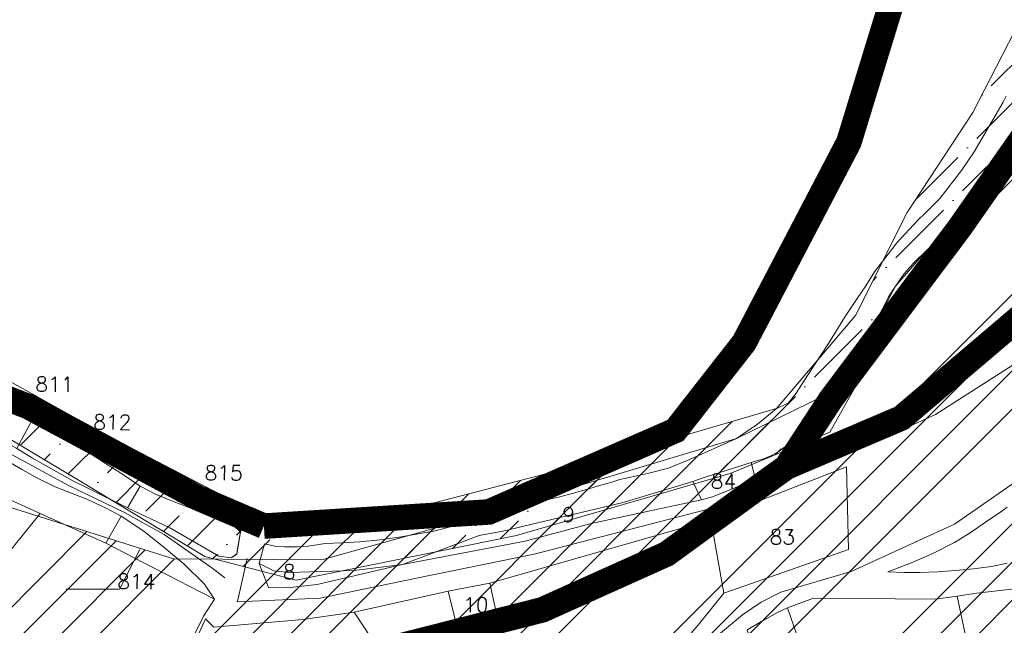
# Model space of a CAD drawing. Header units: metres. Extents: x 578835 to 593571, y 248557 to 255108.
# Tile 110 of 251: x 582712 to 582943, y 252681 to 252823. Entities that reach past the tile are written whole.
import ezdxf

# ---------------------------------------------------------------- set-up
doc = ezdxf.new("R2010")
doc.units = ezdxf.units.M
doc.linetypes.add('CACHEX2', pattern=[0.75, 0.5, -0.25])
doc.linetypes.add('SOLID_LINE', pattern=[0])
for name, color, linetype, lineweight in [('Cad-HYDROGRAPHI_COURS_D_EAU28', 5, 'SOLID_LINE', 0), ('Cad-PARCELLAIRE_PARCELLE1', 250, 'SOLID_LINE', 0), ('Cad-RESEAU_ROUT_AXE_DE_VOIE26', 255, 'SOLID_LINE', 0), ('Cad-RESEAU_ROUT_LIMITE_DE_VOIE_P23', 8, 'SOLID_LINE', 0), ('Cad-TOPONYMIE_DETAIL_PARCELLAIR181', 7, 'SOLID_LINE', 0), ('Cad-TOPONYMIE_NUMERO_DE_PARCELL182', 250, 'SOLID_LINE', 0), ('PLU', 7, 'CACHEX2', 5), ('PPRI global - contour', 152, 'Continuous', 5), ('PPRI global - hachures', 152, 'Continuous', 5), ('PPRIF - contour', 10, 'Continuous', 9)]:
    doc.layers.add(name, color=color, linetype=linetype, lineweight=lineweight)
doc.styles.add('TEXTSTYLE_45_11', font='txt.shx', dxfattribs={"oblique": 50})

msp = doc.modelspace()

# ---------------------------------------------------------------- hatches: boundary and pattern name
at = {"layer": 'PPRI global - hachures', "ltscale": 0.4}
h = msp.add_hatch(dxfattribs=at)
h.set_pattern_fill('ANSI36', color=256, scale=2, style=0)
h.paths.add_polyline_path([(583105.19, 252924.83), (583093.12, 252910.44), (583073.42, 252900.42), (583053.22, 252889.69), (583028.95, 252885.65), (583010.42, 252876.32), (582989.36, 252860.7), (582970.85, 252838.29), (582949.67, 252799.93), (582927.83, 252768.4), (582916.5, 252752.22), (582901.94, 252726.35), (582878.48, 252716.64), (582828.32, 252702.09), (582776.55, 252691.58), (582755.08, 252697.1), (582724.34, 252715.7), (582694.41, 252733.49), (582657.2, 252735.91), (582587.62, 252737.53), (582535.85, 252736.72), (582501.87, 252736.72), (582481.65, 252724.59), (582445.24, 252709.23), (582411.27, 252695.48), (582367.58, 252682.54), (582331.18, 252688.2), (582316.62, 252692.25), (582315.81, 252696.29), (582359.49, 252692.25), (582391.85, 252697.91), (582474.37, 252731.87), (582496.21, 252744), (582528.57, 252747.23), (582649.92, 252748.04), (582696.03, 252745.62), (582730.81, 252726.21), (582768.03, 252706.8), (582791.49, 252705.18), (582850.54, 252720.55), (582889.37, 252731.87), (582907.98, 252753.7), (582920.11, 252777.96), (582935.49, 252801.41), (582950.86, 252831.33), (582963.8, 252864.49), (582980.62, 252882.59), (583002.28, 252893.15), (583026.09, 252898.45), (583048.59, 252913.73), (583078.92, 252922.39), (583094.63, 252927.53), (583101.94, 252929.43)])
at = {"layer": 'PPRIF - contour', "lineweight": 15}
h = msp.add_hatch(dxfattribs=at)
h.set_pattern_fill('ANSI34', color=30, scale=2, style=0)
h.paths.add_polyline_path([(583168.56, 249236.59), (583178.02, 249273.37), (583184.15, 249314.36), (583186.86, 249348.54), (583183.82, 249412.65), (583188.31, 249497.75), (583209.56, 249638.59), (583209.57, 249654.16), (583202.87, 249764.69), (583181.22, 249772.54), (583212.18, 249841.81), (583235.33, 249974.64), (583193.51, 249985.09), (583186.04, 250045.54), (583188.28, 250067.18), (583195.8, 250078.07), (583245.78, 250078.37), (583251.01, 250132.85), (583194.25, 250138.82), (583209.94, 250168.32), (583209.19, 250188.47), (583208.21, 250203.8), (583217.43, 250267.61), (583213.64, 250277.41), (583256.98, 250284.74), (583262.34, 250350.34), (583266.18, 250436.39), (583274.5, 250436.7), (583214.43, 250499.33), (583184.56, 250537.39), (583218.91, 250547.09), (583241.07, 250552.07), (583269.68, 250547.09), (583271.18, 250569.48), (583274.91, 250580.67), (583286.48, 250597.77), (583293.66, 250716.62), (583278.73, 250731.44), (583193.67, 250750.25), (583156.78, 250759.28), (583135.71, 250831.5), (583141.39, 250856.49), (583145.69, 250864.01), (583161.1, 250891.6), (583169.34, 250905.21), (583172.57, 250920.26), (583171.49, 250936.38), (583169.31, 250950.6), (583181.85, 251003.26), (583206.95, 251084.03), (583216.62, 251114.12), (583232.39, 251161.77), (583245.29, 251209.41), (583234.54, 251210.94), (583234.1, 251288.09), (583244.66, 251288.39), (583237.9, 251328.73), (583229.54, 251356.01), (583200.13, 251357.42), (583190.46, 251371.39), (583189.74, 251379.63), (583190.1, 251406.14), (583244.22, 251415.82), (583256.04, 251419.04), (583270.74, 251430.86), (583295.47, 251440.89), (583325.21, 251451.64), (583340.94, 251464.43), (583366, 251457.91), (583398.59, 251444.88), (583422.15, 251436.37), (583417.63, 251462.92), (583418.14, 251495.99), (583409.11, 251546.1), (583400.09, 251585.18), (583359.99, 251579.17), (583344.95, 251609.23), (583333.92, 251624.76), (583325.9, 251633.28), (583319.39, 251648.31), (583296.33, 251649.31), (583292.32, 251666.85), (583282.01, 251764.42), (583240.65, 251790.03), (583212.78, 251805.76), (583221.32, 251831.82), (583251.44, 251830.48), (583273.02, 251828.23), (583262.67, 251903.93), (583199.69, 251895.44), (583192.95, 251945.32), (583256.33, 251954.31), (583243.74, 252050.47), (583214.52, 252068.27), (583208.68, 252073.66), (583201.93, 252137.92), (583178.11, 252135.22), (583183.95, 252176.12), (583226.69, 252181.65), (583216.8, 252253.1), (583210.96, 252307.92), (583193.36, 252422.33), (583178.97, 252519.84), (583167.73, 252607.66), (583178.52, 252614.4), (583188.29, 252625.39), (583184.93, 252642.05), (583192.13, 252639.75), (583210.89, 252641.9), (583205.05, 252676.95), (583200.1, 252708.47), (583205.05, 252708.02), (583194.96, 252797.38), (583191.02, 252799.28), (583173.51, 252800.6), (583168.08, 252797.59), (583165.67, 252793.82), (583165.69, 252787.69), (583073.05, 252815.41), (583065.66, 252814.13), (583065.94, 252812.7), (583046.85, 252808.33), (583047.04, 252816.04), (582997.15, 252812.42), (582995.86, 252782.45), (582980.16, 252787.72), (582949.89, 252804.92), (582947.27, 252800.69), (582935.19, 252777.61), (582924.38, 252768.8), (582917.32, 252760.63), (582910.91, 252748.5), (582903.76, 252736.42), (582880, 252724.86), (582817.58, 252706.15), (582782.59, 252696.37), (582747.69, 252696.56), (582653.19, 252726.32), (582583.51, 252736.7), (582547.53, 252745.89), (582391.95, 252693.83), (582342.71, 252696.56), (582258, 252701.11), (582228.89, 252730.03), (582194.3, 252754.65), (582137.15, 252749.12), (582028.37, 252701.22), (581997.03, 252701.83), (581923.09, 252643.99), (581895.44, 252653.82), (581782.97, 252699.88), (581749.17, 252724.45), (581694.48, 252730.59), (581626.87, 252779.73), (581623.69, 252832.13), (581568.99, 252867.14), (581549.94, 252902.76), (581520.9, 252875.84), (581488.95, 252861.1), (581415.1, 252871.66), (581333.97, 252861.22), (581285.87, 252845.9), (581226.26, 252859.41), (581213.27, 252848.96), (581176.79, 252829.19), (581135.62, 252832.26), (581093.83, 252851.3), (581026.18, 252865.71), (580894.22, 252859.98), (580764.18, 252821.75), (580666.25, 252837.89), (580606.97, 252807.31), (580553.37, 252825.96), (580518.38, 252831.19), (580426.24, 252844.58), (580314.78, 252864.48), (580232.54, 252861.61), (580193.34, 252877.86), (579737.68, 252731.06), (579339.29, 252594.91), (579467.34, 252529.95), (579492.26, 252526.53), (579537.88, 252506.87), (579628.29, 252501.98), (579673.34, 252488.27), (579756.55, 252421.24), (579801.62, 252412.32), (579849.52, 252376.66), (579890.09, 252373.24), (579954.11, 252362.98), (580003.08, 252331.22), (580020.69, 252319.86), (580037.79, 252307.65), (580048.55, 252295.44), (580067.12, 252269.55), (580095.49, 252178.46), (580127.66, 252086.63), (580157.22, 252011.67), (580209.32, 251928.46), (580208.41, 251858.24), (580196.24, 251818.11), (580206.29, 251790.3), (580227.07, 251716.54), (580274.53, 251673.98), (580324.82, 251599.61), (580345.2, 251567.99), (580352.27, 251548.44), (580380.56, 251474.57), (580498.13, 251465.11), (580632.34, 251425.65), (580688.87, 251403.81), (580903, 251328.66), (581057.22, 251304.45), (581128.89, 251277.45), (581306.24, 251176.53), (581363.6, 251156.15), (581418.4, 251079.72), (581465.72, 250967.17), (581546.02, 250830.88), (581604.72, 250760.44), (581621.29, 250710.76), (581635.31, 250677.64), (581677.37, 250643.25), (581761.5, 250538.8), (581878.03, 250481.58), (581978.36, 250416.05), (582083.64, 250336.15), (582132.06, 250252.96), (582193.12, 250147.32), (582211.34, 250118.18), (582217.79, 250080.35), (582244.22, 249930.09), (582252.92, 249788.8), (582279.87, 249720.73), (582264.14, 249693.23), (582229.1, 249576.98), (582243.69, 249504.21), (582236.53, 249458.37), (582233.12, 249417.21), (582207.89, 249404.14), (582210.7, 249314.66), (582282.52, 249136.36), (582365.79, 249069.63), (582329.51, 248868.66), (582370.33, 248802.93), (582389.99, 248830.88), (582435.35, 248829.37), (582475.81, 248930.64), (582488.18, 248933.83), (582505.04, 248934.94), (582536.56, 248931.03), (582545.58, 248873.46), (582547.73, 248837.81), (582559.27, 248733.3), (582660.26, 248731.96), (582707.75, 248722.61), (582711.09, 248844.25), (582713.77, 248853.61), (582730.11, 248933.31), (582770.57, 249048.63), (582781.22, 249070.77), (582782.86, 249074.05), (582786.69, 249073.51), (582794.34, 249066.4), (582795.98, 249060.39), (582802, 249037.44), (582837.54, 249029.24), (582847.92, 249019.4), (582859.41, 249022.68), (582870.89, 249021.59), (582882.91, 249029.79), (582897.68, 249024.87), (582894.41, 249004.61), (582898.78, 248991.5), (582903.16, 248984.94), (582914.71, 248986.01), (582980.86, 249040.12), (583036.72, 249107.47), (583089.79, 249152.85), (583096.96, 249144.66), (583169.29, 249123.72), (583150.9, 249178.85), (583158.77, 249200.15)])

# ---------------------------------------------------------------- linework, layer by layer
at = {"layer": 'Cad-HYDROGRAPHI_COURS_D_EAU28'}
for points in [[(582943.34, 252805.27), (582942.64, 252803.87), (582935.87, 252792.16), (582932.86, 252787.78), (582927.79, 252781.23), (582923.99, 252777.46), (582922.85, 252776.36), (582921.55, 252775.02), (582917.7, 252770.8), (582915.62, 252768.17), (582912.42, 252764.01), (582910.39, 252760.72), (582908.32, 252757.76), (582905.4, 252753.28), (582901.77, 252747.41), (582896.65, 252739.62), (582894.03, 252735.5), (582892.24, 252733.23), (582889.31, 252731.77), (582884.91, 252728.17), (582880, 252724.86), (582868.8, 252719.79), (582864.02, 252717.84), (582859.41, 252716.68), (582855.13, 252715.76), (582852.61, 252715.21), (582850.45, 252714.48), (582848.11, 252713.84), (582844.73, 252712.89), (582841.34, 252711.93), (582838.45, 252711.14), (582832.71, 252709.77), (582829.42, 252708.72), (582825.7, 252707.74), (582821.53, 252706.5), (582815.49, 252704.77), (582808.87, 252703.1), (582800.74, 252701.64), (582796.26, 252701.04), (582791.45, 252700.53), (582787.35, 252700.3), (582783.32, 252700.19), (582779.33, 252699.52), (582776.79, 252699.42), (582773.82, 252699.4), (582771.5, 252699.54), (582769.06, 252700.11), (582767.8, 252695.44), (582771.24, 252693.72), (582774.82, 252693.35), (582790.18, 252693.85), (582801.53, 252695.24), (582819.5, 252702.09), (582825.1, 252703.11), (582853.39, 252709.82), (582869.71, 252714.75), (582871.96, 252715.49), (582883.43, 252719.23), (582886.09, 252720.01), (582887.92, 252720.72), (582889.74, 252721.66), (582890.98, 252722.54), (582892.23, 252723.43), (582894.47, 252725.18), (582896.63, 252727.03), (582898.59, 252729.2), (582900.39, 252731.35), (582902.16, 252733.84), (582903.76, 252736.42), (582905.73, 252739.49), (582907.61, 252742.54), (582910.91, 252748.5), (582913.23, 252753.27), (582914.58, 252755.83), (582915.71, 252758.15), (582917.32, 252760.63), (582919.08, 252763.11), (582920.58, 252764.92), (582921.87, 252766.35), (582924.38, 252768.8), (582925.77, 252770.03), (582927.47, 252771.28), (582929.66, 252772.8), (582931.84, 252774.21), (582932.78, 252774.84), (582933.71, 252775.48), (582934.55, 252776.34), (582934.91, 252776.92), (582935.19, 252777.61), (582947.27, 252800.69)], [(582711.4, 252730.42), (582714.33, 252728.88), (582720, 252726.12), (582724.14, 252723.91), (582732.33, 252718.57), (582735.98, 252716.31), (582739.84, 252713.62), (582743.44, 252711.8), (582746.69, 252710.4), (582752.07, 252708.28), (582755.98, 252706.72), (582760.99, 252705.02), (582763.48, 252702.89), (582763.58, 252705.57), (582760.75, 252706.9), (582757.07, 252708.48), (582745.57, 252713.99), (582740.5, 252716.46), (582734.36, 252719.85), (582729.93, 252722.72), (582713.55, 252732.27), (582708.16, 252734.72)]]:
    msp.add_lwpolyline(points, dxfattribs=at)
at = {"layer": 'Cad-PARCELLAIRE_PARCELLE1'}
for points in [[(582944.72, 252750.32), (582942.72, 252748.59), (582918.74, 252729.65), (582902.92, 252722.64), (582884.43, 252715.19), (582883.43, 252719.23), (582883.43, 252719.23), (582883.43, 252719.23), (582886.09, 252720.01), (582887.92, 252720.72), (582889.74, 252721.66), (582890.98, 252722.54), (582892.23, 252723.43), (582894.47, 252725.18), (582896.63, 252727.03), (582898.59, 252729.2), (582900.39, 252731.35), (582902.16, 252733.84), (582903.76, 252736.42), (582905.73, 252739.49), (582907.61, 252742.54), (582910.91, 252748.5), (582913.23, 252753.27), (582914.58, 252755.83), (582915.71, 252758.15), (582917.32, 252760.63), (582919.08, 252763.11), (582920.58, 252764.92), (582921.87, 252766.35), (582924.38, 252768.8), (582925.77, 252770.03), (582927.47, 252771.28), (582929.66, 252772.8), (582931.84, 252774.21), (582932.78, 252774.84), (582933.71, 252775.48), (582934.55, 252776.34), (582934.91, 252776.92), (582935.19, 252777.61), (582947.27, 252800.69)], [(582699.6, 252714.84), (582716.38, 252707.2), (582706.21, 252694.66)], [(582710.81, 252626.71), (582715.14, 252631.2), (582718.77, 252634.95), (582722.01, 252638.68), (582724.6, 252642.24), (582727.44, 252645.7), (582736.58, 252652.82), (582739.14, 252655.71), (582742.93, 252660.7), (582745.67, 252664.39), (582749.87, 252673.32), (582754.74, 252683.09), (582757.37, 252687.1), (582742.99, 252694.48), (582731.8, 252700.24), (582716.38, 252707.2), (582716.38, 252707.2), (582716.38, 252707.2), (582706.21, 252694.66)], [(582800.1, 252668.93), (582790.18, 252684.04), (582812.27, 252689), (582813.93, 252682.01), (582823.48, 252684.03), (582822.01, 252690.82), (582822.01, 252690.82), (582822.01, 252690.82), (582873.93, 252705.73), (582877.01, 252688.5), (582871.18, 252681.32), (582858.41, 252666.44)]]:
    msp.add_lwpolyline(points, dxfattribs=at)
for points in [[(582710.9, 252722.46), (582702.88, 252726.92), (582704.67, 252733.99), (582709.17, 252731.46), (582711.4, 252730.42), (582714.33, 252728.88), (582710.9, 252722.46), (582710.9, 252722.46)], [(582736.88, 252708.58), (582727.41, 252713.25), (582724.06, 252714.87), (582714.56, 252720.2), (582710.9, 252722.46), (582714.33, 252728.88), (582720, 252726.12), (582724.14, 252723.91), (582732.33, 252718.57), (582735.98, 252716.31), (582739.84, 252713.62), (582736.88, 252708.58), (582736.88, 252708.58)], [(582699.6, 252714.84), (582716.38, 252707.2), (582731.8, 252700.24), (582735.4, 252706.56), (582731.85, 252708.5), (582727.32, 252710.57), (582719.9, 252713.52), (582715.6, 252715.61), (582712.23, 252717.45), (582702.18, 252723.3), (582699.6, 252714.84), (582699.6, 252714.84)], [(582871.8, 252710.47), (582874.38, 252711.13), (582884.43, 252715.19), (582883.43, 252719.23), (582871.96, 252715.49), (582869.71, 252714.75), (582871.8, 252710.47), (582871.8, 252710.47)], [(582877.01, 252688.5), (582906.32, 252698.74), (582905.85, 252718.2), (582873.93, 252705.73), (582877.01, 252688.5), (582877.01, 252688.5)], [(582801.53, 252695.24), (582819.5, 252702.09), (582825.1, 252703.11), (582853.39, 252709.82), (582869.71, 252714.75), (582871.8, 252710.47), (582845.81, 252704.84), (582830.33, 252700.76), (582801.53, 252695.24), (582801.53, 252695.24)], [(582739.84, 252713.62), (582743.44, 252711.8), (582746.69, 252710.4), (582752.07, 252708.28), (582755.98, 252706.72), (582760.99, 252705.02), (582763.48, 252702.89), (582762.69, 252698.47), (582762.59, 252697.69), (582761.26, 252696.79), (582758.34, 252697.22), (582746.83, 252703.83), (582736.88, 252708.58), (582739.84, 252713.62), (582739.84, 252713.62)], [(582731.8, 252700.24), (582735.4, 252706.56), (582740.71, 252703.1), (582745.48, 252699.26), (582750.18, 252695.31), (582755.02, 252690.59), (582757.37, 252687.1), (582742.99, 252694.48), (582731.8, 252700.24), (582731.8, 252700.24)], [(582936.82, 252664.05), (582931.88, 252687.82), (582936.43, 252688.54), (582948.02, 252689.84), (582953.34, 252691.4), (582957.87, 252692.44), (582969.23, 252697.41), (582981.75, 252699.45), (582984.73, 252687.55), (582987.24, 252679.07), (582965.7, 252672.59), (582954.04, 252669.16), (582944.14, 252666.22), (582936.82, 252664.05), (582936.82, 252664.05)], [(582801.53, 252695.24), (582790.18, 252693.85), (582774.82, 252693.35), (582771.24, 252693.72), (582767.8, 252695.44), (582770, 252689.82), (582774.38, 252689.74), (582781.48, 252690.56), (582801.53, 252695.24), (582801.53, 252695.24)], [(582822.01, 252690.82), (582823.48, 252684.03), (582813.93, 252682.01), (582812.27, 252689), (582822.01, 252690.82), (582822.01, 252690.82)], [(582936.82, 252664.05), (582928.46, 252661.57), (582923.08, 252659.9), (582906.27, 252654.93), (582902.81, 252653.86), (582891.97, 252685.06), (582898.12, 252687.36), (582926.83, 252687.07), (582931.88, 252687.82), (582936.82, 252664.05), (582936.82, 252664.05)], [(582728.03, 252638.73), (582728.76, 252639.8), (582736.31, 252649.12), (582743.65, 252659.88), (582749.99, 252670.88), (582755.2, 252682.47), (582757.18, 252680.51), (582778.12, 252682.36), (582790.18, 252684.04), (582800.1, 252668.93), (582812.02, 252643.62), (582790.35, 252636.57), (582785.82, 252634.52), (582775.38, 252628.3), (582764.91, 252621.4), (582762.18, 252618.5), (582761.12, 252617.41), (582728.03, 252638.73), (582728.03, 252638.73)], [(582892.02, 252650.73), (582889.95, 252656.8), (582889.27, 252659.08), (582885.19, 252671.45), (582882.51, 252679.92), (582885.88, 252681.88), (582889.59, 252683.97), (582891.97, 252685.06), (582902.81, 252653.86), (582892.02, 252650.73), (582892.02, 252650.73)]]:
    msp.add_lwpolyline(points, close=True, dxfattribs=at)
at = {"layer": 'Cad-RESEAU_ROUT_AXE_DE_VOIE26'}
for points in [[(583148.86, 252822.21), (583096.63, 252814.36), (583078.39, 252810.27), (583063.63, 252805.81), (583041.96, 252796.02), (583020.88, 252783.39), (583001.61, 252769.91), (582997.08, 252768.23), (582993.22, 252767.17), (582989.96, 252767.08), (582987.39, 252768.23), (582984.06, 252770.12), (582980.27, 252771.25), (582977.47, 252771.63), (582974.45, 252771.62), (582972.48, 252770.88), (582970.89, 252769.58), (582968.61, 252767.02), (582965.88, 252763.23), (582960.43, 252755.66), (582947.56, 252743.77), (582926.79, 252730.5), (582904.44, 252720.35)], [(582759.73, 252692.08), (582756.73, 252694.45), (582745.48, 252702.28), (582736.21, 252707.43), (582722.86, 252713.87), (582716.11, 252717.53), (582702.49, 252724.88)], [(582904.44, 252720.35), (582899.28, 252718.26), (582873.02, 252708.2), (582832.43, 252697.7), (582804.79, 252692.05), (582782.16, 252687.31), (582762.66, 252686.46), (582762.86, 252687.26), (582765.04, 252696.63)], [(582950.41, 252717.99), (582931.25, 252704.68), (582906.96, 252693.63), (582890.42, 252688.71), (582885.77, 252686.38), (582881.41, 252683.44), (582875.33, 252678.36)]]:
    msp.add_lwpolyline(points, dxfattribs=at)
at = {"layer": 'Cad-RESEAU_ROUT_LIMITE_DE_VOIE_P23'}
for points in [[(582943.57, 252708.68), (582942.13, 252707.59), (582938.53, 252705.15), (582934.92, 252702.7), (582931.19, 252700.43), (582926.13, 252697.83), (582920.9, 252695.53), (582915.55, 252693.55)], [(582761.51, 252696.96), (582762.57, 252697.72), (582763.45, 252702.85), (582763.04, 252703.81)], [(582915.55, 252693.55), (582919.37, 252693.39), (582923.17, 252693.38), (582927.32, 252693.55), (582931.46, 252693.87), (582935.69, 252694.24), (582939.89, 252694.79), (582943.63, 252695.57)]]:
    msp.add_lwpolyline(points, dxfattribs=at)
at = {"layer": 'Cad-TOPONYMIE_DETAIL_PARCELLAIR181'}
msp.add_lwpolyline([(582722.48, 252689.44), (582735, 252689.48), (582739.75, 252698.79), (582739.75, 252698.79)], dxfattribs=at)
at = {"layer": 'PLU', "color": 7, "ltscale": 2, "const_width": 6}
for points in [[(582768.94, 252704.26), (582821.8, 252707.58), (582865.65, 252726.74), (582881.78, 252747.36), (582906.38, 252794.41), (582920.97, 252841.97), (582928.93, 252855.13), (582964.31, 252877.03), (582990.63, 252889.36), (583016.22, 252895.26), (583021.87, 252896.43), (583028.22, 252902.95)], [(582750.55, 252672.26), (582796.22, 252674.89), (582834.38, 252684.6), (582863.58, 252697.72), (582874.01, 252705.31), (582885.17, 252713.42), (582891.75, 252718.14), (582902.13, 252734), (582932.56, 252774.53), (582951.92, 252802.24), (582972.01, 252839.08), (582989.46, 252860.33), (583004.51, 252871.08), (583009.04, 252875.4), (583034.08, 252885.81)], [(583047.25, 252813.65), (583015.41, 252799.02), (582993.94, 252782.62), (582983.9, 252786.47), (582971.62, 252787.34), (582957.97, 252771.26), (582951.45, 252757.45), (582918.74, 252729.65), (582891.75, 252718.14)], [(582692.17, 252740.57), (582713.57, 252732.34), (582736.51, 252720), (582753.53, 252710.84), (582768.94, 252704.26)]]:
    msp.add_lwpolyline(points, dxfattribs=at)
at = {"layer": 'PPRI global - contour'}
for points in [[(582970.85, 252838.29), (582949.67, 252799.93), (582927.83, 252768.4), (582916.5, 252752.22), (582901.94, 252726.35), (582878.48, 252716.64), (582828.32, 252702.09), (582776.55, 252691.58), (582755.08, 252697.1), (582724.34, 252715.7), (582694.41, 252733.49)], [(582696.03, 252745.62), (582730.81, 252726.21), (582768.03, 252706.8), (582791.49, 252705.18), (582850.54, 252720.55), (582889.37, 252731.87), (582907.98, 252753.7), (582920.11, 252777.96), (582935.49, 252801.41), (582950.86, 252831.33)]]:
    msp.add_lwpolyline(points, dxfattribs=at).dxf.unprotected_set("ltscale", 0)
at = {"layer": 'PPRIF - contour', "flags": 128}
msp.add_lwpolyline([(582947.27, 252800.69), (582935.19, 252777.61), (582924.38, 252768.8), (582917.32, 252760.63), (582910.91, 252748.5), (582903.76, 252736.42), (582880, 252724.86), (582817.58, 252706.15), (582782.59, 252696.37), (582747.69, 252696.56), (582653.19, 252726.32)], dxfattribs=at)

# ---------------------------------------------------------------- texts
at = {"layer": 'Cad-TOPONYMIE_NUMERO_DE_PARCELL182', "style": 'TEXTSTYLE_45_11'}
for s, height, p in [('811', 3.491, (582715.23, 252735.87)), ('812', 3.491, (582728.83, 252726.97)), ('815', 3.491, (582755, 252715.05)), ('84', 3.491, (582873.93, 252713.09)), ('9', 3.49, (582839.02, 252705.23)), ('83', 3.491, (582887.76, 252699.98)), ('8', 3.49, (582773.38, 252691.78)), ('814', 3.491, (582734.47, 252689.54)), ('10', 3.491, (582815.73, 252684.05))]:
    msp.add_text(s, height=height, rotation=359.5887, dxfattribs=at).set_placement(p)

doc.saveas('drawing.dxf')
